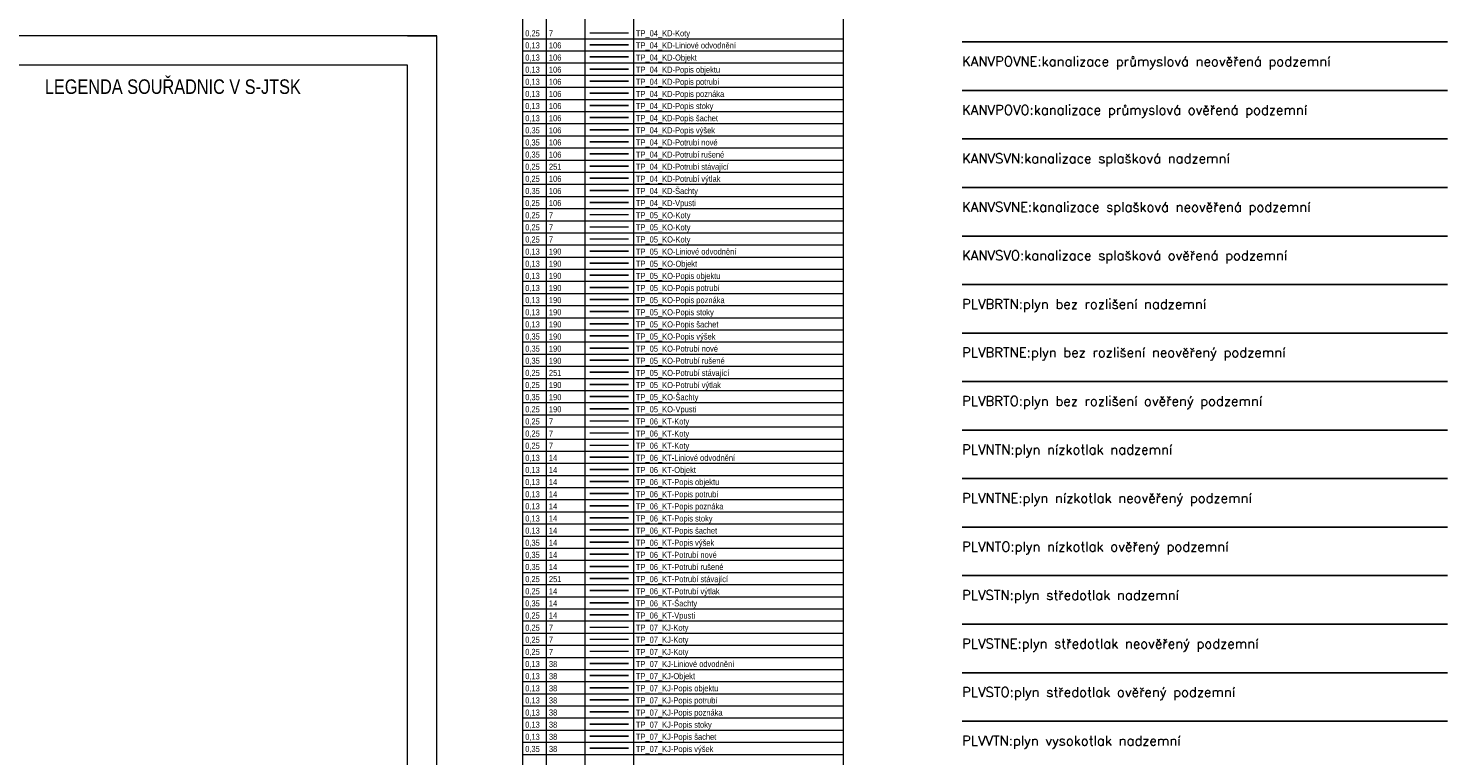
# Paper-space layout 'TP' of a CAD drawing. Header units: metres. Extents: x 616 to 1245, y -264 to 475.
# Tile 5 of 6: x 952 to 1245, y 144 to 294. Entities that reach past the tile are written whole.
import ezdxf

# ---------------------------------------------------------------- set-up
doc = ezdxf.new("R2010")
doc.units = ezdxf.units.M
doc.layers.get('Defpoints').update_dxf_attribs({"color": 6, "lineweight": 5})
for name, color, linetype, lineweight in [('TP_01_Rozpiska', 7, 'Continuous', 5), ('TP_01_Text', 7, 'Continuous', 5), ('TP_05_KO-Koty', 7, 'Continuous', 5), ('TP_06_KT-Koty', 7, 'Continuous', 5), ('TP_07_KJ-Koty', 7, 'Continuous', 5)]:
    doc.layers.add(name, color=color, linetype=linetype, lineweight=lineweight)
for name, color, linetype in [('TP_04_KD-Liniové odvodnění', 106, 'Continuous'), ('TP_04_KD-Objekt', 106, 'Continuous'), ('TP_04_KD-Popis objektu', 106, 'Continuous'), ('TP_04_KD-Popis potrubí', 106, 'Continuous'), ('TP_04_KD-Popis poznámka', 106, 'Continuous'), ('TP_04_KD-Popis stoky', 106, 'Continuous'), ('TP_04_KD-Popis výšek', 106, 'Continuous'), ('TP_04_KD-Popis šachet', 106, 'Continuous'), ('TP_04_KD-Potrubí nové', 106, 'KANVDVO'), ('TP_04_KD-Potrubí rušené', 106, 'KANVDVO'), ('TP_04_KD-Potrubí stavající', 251, 'KANVDVO'), ('TP_04_KD-Potrubí výtlak', 106, 'KANVKPO'), ('TP_04_KD-Vpusti', 106, 'Continuous'), ('TP_04_KD-Šachty', 106, 'Continuous'), ('TP_05_KO-Liniové odvodnění', 190, 'Continuous'), ('TP_05_KO-Objekt', 190, 'Continuous'), ('TP_05_KO-Popis objektu', 190, 'Continuous'), ('TP_05_KO-Popis potrubí', 190, 'Continuous'), ('TP_05_KO-Popis poznámka', 190, 'Continuous'), ('TP_05_KO-Popis stoky', 190, 'Continuous'), ('TP_05_KO-Popis výšek', 190, 'Continuous'), ('TP_05_KO-Popis šachet', 190, 'Continuous'), ('TP_05_KO-Potrubí nové', 190, 'KANVOSO'), ('TP_05_KO-Potrubí rušené', 190, 'KANVOSO'), ('TP_05_KO-Potrubí stavající', 251, 'KANVOSO'), ('TP_05_KO-Potrubí výtlak', 190, 'KANVKPO'), ('TP_05_KO-Vpusti', 190, 'Continuous'), ('TP_05_KO-Šachty', 190, 'Continuous'), ('TP_06_KT-Liniové odvodnění', 14, 'Continuous'), ('TP_06_KT-Objekt', 14, 'Continuous'), ('TP_06_KT-Popis objektu', 14, 'Continuous'), ('TP_06_KT-Popis potrubí', 14, 'Continuous'), ('TP_06_KT-Popis poznámka', 14, 'Continuous'), ('TP_06_KT-Popis stoky', 14, 'Continuous'), ('TP_06_KT-Popis výšek', 14, 'Continuous'), ('TP_06_KT-Popis šachet', 14, 'Continuous'), ('TP_06_KT-Potrubí nové', 14, 'KANVSVO'), ('TP_06_KT-Potrubí rušené', 14, 'KANVSVO'), ('TP_06_KT-Potrubí stavající', 251, 'KANVSVO'), ('TP_06_KT-Potrubí výtlak', 14, 'KANVKPO'), ('TP_06_KT-Vpusti', 14, 'Continuous'), ('TP_06_KT-Šachty', 14, 'Continuous'), ('TP_07_KJ-Liniové odvodnění', 38, 'Continuous'), ('TP_07_KJ-Popis objektu', 38, 'Continuous'), ('TP_07_KJ-Popis potrubí', 38, 'Continuous'), ('TP_07_KJ-Popis poznámka', 38, 'Continuous'), ('TP_07_KJ-Popis stoky', 38, 'Continuous'), ('TP_07_KJ-Popis výšek', 38, 'Continuous'), ('TP_07_KJ-Popis šachet', 38, 'Continuous'), ('TP_07_KT-Objekt', 38, 'Continuous')]:
    doc.layers.add(name, color=color, linetype=linetype)
doc.styles.add('arial', font='arial.ttf', dxfattribs={"width": 0.8, "height": 1})
doc.styles.add('ROMANS', font='romans.shx')
doc.linetypes.add('KANVDVO', pattern='A,7,-6.5,[8,civil.shx,S=1,R=0,X=0,Y=0],-6.5', length=20)
doc.linetypes.add('KANVKPO', pattern='A,7,-6.5,[12,civil.shx,S=1,R=0,X=0,Y=0],-6.5', length=20)
doc.linetypes.add('KANVOSO', pattern='A,7,-6.5,[11,civil.shx,S=1,R=0,X=0,Y=0],-6.5', length=20)
doc.linetypes.add('KANVPOVNE', pattern='A,2,-1,1,-1,2,-6.5,[10,civil.shx,S=1,R=0,X=0,Y=0],-6.5', length=20)
doc.linetypes.add('KANVPOVO', pattern='A,7,-6.5,[10,civil.shx,S=1,R=0,X=0,Y=0],-6.5', length=20)
doc.linetypes.add('KANVSVN', pattern='A,2,-2,2,-6.5,[9,civil.shx,S=1,R=0,X=0,Y=0],-6.5', length=19)
doc.linetypes.add('KANVSVNE', pattern='A,2,-1,1,-1,2,-6.5,[9,civil.shx,S=1,R=0,X=0,Y=0],-6.5', length=20)
doc.linetypes.add('KANVSVO', pattern='A,7,-6.5,[9,civil.shx,S=1,R=0,X=0,Y=0],-6.5', length=20)
doc.linetypes.add('PLVBRTN', pattern='A,2,-2,2,-6.5,[13,civil.shx,S=1,R=0,X=0,Y=0],-6.5', length=19)
doc.linetypes.add('PLVBRTNE', pattern='A,2,-1,1,-1,2,-6.5,[13,civil.shx,S=1,R=0,X=0,Y=0],-6.5', length=20)
doc.linetypes.add('PLVBRTO', pattern='A,7,-6.5,[13,civil.shx,S=1,R=0,X=0,Y=0],-6.5', length=20)
doc.linetypes.add('PLVNTN', pattern='A,2,-2,2,-6.5,[14,civil.shx,S=1,R=0,X=0,Y=0],-6.5', length=19)
doc.linetypes.add('PLVNTNE', pattern='A,2,-1,1,-1,2,-6.5,[14,civil.shx,S=1,R=0,X=0,Y=0],-6.5', length=20)
doc.linetypes.add('PLVNTO', pattern='A,7,-6.5,[14,civil.shx,S=1,R=0,X=0,Y=0],-6.5', length=20)
doc.linetypes.add('PLVSTN', pattern='A,2,-2,2,-6.5,[15,civil.shx,S=1,R=0,X=0,Y=0],-6.5', length=19)
doc.linetypes.add('PLVSTNE', pattern='A,2,-1,1,-1,2,-6.5,[15,civil.shx,S=1,R=0,X=0,Y=0],-6.5', length=20)
doc.linetypes.add('PLVSTO', pattern='A,7,-6.5,[15,civil.shx,S=1,R=0,X=0,Y=0],-6.5', length=20)
doc.linetypes.add('PLVVTN', pattern='A,2,-2,2,-6.5,[16,civil.shx,S=1,R=0,X=0,Y=0],-6.5', length=19)

# ---------------------------------------------------------------- blocks, each defined once
blk = doc.blocks.new('*U4')
for p, q in [((-210, 291), (-210, 297)), ((-204, 297), (-210, 297)), ((0, 297), (-210, 297)), ((-210, 297), (-210, 0)), ((-6, 297), (0, 297)), ((0, 0), (0, 297)), ((-6, 291), (-204, 291)), ((-204, 291), (-204, 6)), ((-6, 6), (-6, 291)), ((-210, 6), (-210, 0)), ((-204, 6), (-6, 6)), ((-210, 0), (0, 0))]:
    blk.add_line(p, q)

psp = doc.layouts.new('TP')

# ---------------------------------------------------------------- linework, layer by layer
at = {"linetype": 'KANVPOVNE'}
psp.add_line((1144.607, 291.281), (1244.607, 291.281), dxfattribs=at)
at = {"linetype": 'KANVPOVO'}
psp.add_line((1144.607, 281.281), (1244.607, 281.281), dxfattribs=at)
at = {"linetype": 'KANVSVN'}
psp.add_line((1144.607, 271.281), (1244.607, 271.281), dxfattribs=at)
at = {"linetype": 'KANVSVNE'}
psp.add_line((1144.607, 261.281), (1244.607, 261.281), dxfattribs=at)
at = {"linetype": 'KANVSVO'}
psp.add_line((1144.607, 251.281), (1244.607, 251.281), dxfattribs=at)
at = {"linetype": 'PLVBRTN'}
psp.add_line((1144.607, 241.281), (1244.607, 241.281), dxfattribs=at)
at = {"linetype": 'PLVBRTNE'}
psp.add_line((1144.607, 231.281), (1244.607, 231.281), dxfattribs=at)
at = {"linetype": 'PLVBRTO'}
psp.add_line((1144.607, 221.281), (1244.607, 221.281), dxfattribs=at)
at = {"linetype": 'PLVNTN'}
psp.add_line((1144.607, 211.281), (1244.607, 211.281), dxfattribs=at)
at = {"linetype": 'PLVNTNE'}
psp.add_line((1144.607, 201.281), (1244.607, 201.281), dxfattribs=at)
at = {"linetype": 'PLVNTO'}
psp.add_line((1144.607, 191.281), (1244.607, 191.281), dxfattribs=at)
at = {"linetype": 'PLVSTN'}
psp.add_line((1144.607, 181.281), (1244.607, 181.281), dxfattribs=at)
at = {"linetype": 'PLVSTNE'}
psp.add_line((1144.607, 171.281), (1244.607, 171.281), dxfattribs=at)
at = {"linetype": 'PLVSTO'}
psp.add_line((1144.607, 161.281), (1244.607, 161.281), dxfattribs=at)
at = {"linetype": 'PLVVTN'}
psp.add_line((1144.607, 151.281), (1244.607, 151.281), dxfattribs=at)
at = {"layer": 'Defpoints'}
for points in [[(1067.895, 293.194), (1075.895, 293.194)], [(1067.895, 253.194), (1075.895, 253.194)], [(1067.895, 250.694), (1075.895, 250.694)], [(1067.895, 210.694), (1075.895, 210.694)], [(1067.895, 208.194), (1075.895, 208.194)], [(1067.895, 168.194), (1075.895, 168.194)], [(1067.895, 165.694), (1075.895, 165.694)]]:
    psp.add_lwpolyline(points, dxfattribs=at)
at = {"layer": 'TP_01_Rozpiska'}
for p, q in [((1054.096, -40.556), (1054.096, 391.944)), ((1058.98, -40.556), (1058.98, 391.944))]:
    psp.add_line(p, q, dxfattribs=at)
for points in [[(1066.895, 391.944), (1066.895, -40.556)], [(1076.895, 391.944), (1076.895, -40.556)], [(1120.123, 391.944), (1120.123, -40.556)], [(1054.096, 291.944), (1120.123, 291.944)], [(1054.096, 289.444), (1120.123, 289.444)], [(1054.096, 286.944), (1120.123, 286.944)], [(1054.096, 284.444), (1120.123, 284.444)], [(1054.096, 281.944), (1120.123, 281.944)], [(1054.096, 279.444), (1120.123, 279.444)], [(1054.096, 276.944), (1120.123, 276.944)], [(1054.096, 274.444), (1120.123, 274.444)], [(1054.096, 271.944), (1120.123, 271.944)], [(1054.096, 269.444), (1120.123, 269.444)], [(1054.096, 266.944), (1120.123, 266.944)], [(1054.096, 264.444), (1120.123, 264.444)], [(1054.096, 261.944), (1120.123, 261.944)], [(1054.096, 259.444), (1120.123, 259.444)], [(1054.096, 256.944), (1120.123, 256.944)], [(1054.096, 254.444), (1120.123, 254.444)], [(1054.096, 251.944), (1120.123, 251.944)], [(1054.096, 249.444), (1120.123, 249.444)], [(1054.096, 246.944), (1120.123, 246.944)], [(1054.096, 244.444), (1120.123, 244.444)], [(1054.096, 241.944), (1120.123, 241.944)], [(1054.096, 239.444), (1120.123, 239.444)], [(1054.096, 236.944), (1120.123, 236.944)], [(1054.096, 234.444), (1120.123, 234.444)], [(1054.096, 231.944), (1120.123, 231.944)], [(1054.096, 229.444), (1120.123, 229.444)], [(1054.096, 226.944), (1120.123, 226.944)], [(1054.096, 224.444), (1120.123, 224.444)], [(1054.096, 221.944), (1120.123, 221.944)], [(1054.096, 219.444), (1120.123, 219.444)], [(1054.096, 216.944), (1120.123, 216.944)], [(1054.096, 214.444), (1120.123, 214.444)], [(1054.096, 211.944), (1120.123, 211.944)], [(1054.096, 209.444), (1120.123, 209.444)], [(1054.096, 206.944), (1120.123, 206.944)], [(1054.096, 204.444), (1120.123, 204.444)], [(1054.096, 201.944), (1120.123, 201.944)], [(1054.096, 199.444), (1120.123, 199.444)], [(1054.096, 196.944), (1120.123, 196.944)], [(1054.096, 194.444), (1120.123, 194.444)], [(1054.096, 191.944), (1120.123, 191.944)], [(1054.096, 189.444), (1120.123, 189.444)], [(1054.096, 186.944), (1120.123, 186.944)], [(1054.096, 184.444), (1120.123, 184.444)], [(1054.096, 181.944), (1120.123, 181.944)], [(1054.096, 179.444), (1120.123, 179.444)], [(1054.096, 176.944), (1120.123, 176.944)], [(1054.096, 174.444), (1120.123, 174.444)], [(1054.096, 171.944), (1120.123, 171.944)], [(1054.096, 169.444), (1120.123, 169.444)], [(1054.096, 166.944), (1120.123, 166.944)], [(1054.096, 164.444), (1120.123, 164.444)], [(1054.096, 161.944), (1120.123, 161.944)], [(1054.096, 159.444), (1120.123, 159.444)], [(1054.096, 156.944), (1120.123, 156.944)], [(1054.096, 154.444), (1120.123, 154.444)], [(1054.096, 151.944), (1120.123, 151.944)], [(1054.096, 149.444), (1120.123, 149.444)], [(1054.096, 146.944), (1120.123, 146.944)], [(1054.096, 144.444), (1120.123, 144.444)]]:
    psp.add_lwpolyline(points, dxfattribs=at)
at = {"layer": 'TP_04_KD-Liniové odvodnění'}
psp.add_lwpolyline([(1067.895, 290.694), (1075.895, 290.694)], dxfattribs=at)
at = {"layer": 'TP_04_KD-Objekt'}
psp.add_lwpolyline([(1067.895, 288.194), (1075.895, 288.194)], dxfattribs=at)
at = {"layer": 'TP_04_KD-Popis objektu'}
psp.add_lwpolyline([(1067.895, 285.694), (1075.895, 285.694)], dxfattribs=at)
at = {"layer": 'TP_04_KD-Popis potrubí'}
psp.add_lwpolyline([(1067.895, 283.194), (1075.895, 283.194)], dxfattribs=at)
at = {"layer": 'TP_04_KD-Popis poznámka'}
psp.add_lwpolyline([(1067.895, 280.694), (1075.895, 280.694)], dxfattribs=at)
at = {"layer": 'TP_04_KD-Popis stoky'}
psp.add_lwpolyline([(1067.895, 278.194), (1075.895, 278.194)], dxfattribs=at)
at = {"layer": 'TP_04_KD-Popis výšek'}
psp.add_lwpolyline([(1067.895, 273.194), (1075.895, 273.194)], dxfattribs=at)
at = {"layer": 'TP_04_KD-Popis šachet'}
psp.add_lwpolyline([(1067.895, 275.694), (1075.895, 275.694)], dxfattribs=at)
at = {"layer": 'TP_04_KD-Potrubí nové'}
psp.add_lwpolyline([(1067.895, 270.694), (1075.895, 270.694)], dxfattribs=at)
at = {"layer": 'TP_04_KD-Potrubí rušené'}
psp.add_lwpolyline([(1067.895, 268.194), (1075.895, 268.194)], dxfattribs=at)
at = {"layer": 'TP_04_KD-Potrubí stavající'}
psp.add_lwpolyline([(1067.895, 265.694), (1075.895, 265.694)], dxfattribs=at)
at = {"layer": 'TP_04_KD-Potrubí výtlak'}
psp.add_lwpolyline([(1067.895, 263.194), (1075.895, 263.194)], dxfattribs=at)
at = {"layer": 'TP_04_KD-Vpusti'}
psp.add_lwpolyline([(1067.895, 258.194), (1075.895, 258.194)], dxfattribs=at)
at = {"layer": 'TP_04_KD-Šachty'}
psp.add_lwpolyline([(1067.895, 260.694), (1075.895, 260.694)], dxfattribs=at)
at = {"layer": 'TP_05_KO-Koty'}
psp.add_lwpolyline([(1067.895, 255.694), (1075.895, 255.694)], dxfattribs=at)
at = {"layer": 'TP_05_KO-Liniové odvodnění'}
psp.add_lwpolyline([(1067.895, 248.194), (1075.895, 248.194)], dxfattribs=at)
at = {"layer": 'TP_05_KO-Objekt'}
psp.add_lwpolyline([(1067.895, 245.694), (1075.895, 245.694)], dxfattribs=at)
at = {"layer": 'TP_05_KO-Popis objektu'}
psp.add_lwpolyline([(1067.895, 243.194), (1075.895, 243.194)], dxfattribs=at)
at = {"layer": 'TP_05_KO-Popis potrubí'}
psp.add_lwpolyline([(1067.895, 240.694), (1075.895, 240.694)], dxfattribs=at)
at = {"layer": 'TP_05_KO-Popis poznámka'}
psp.add_lwpolyline([(1067.895, 238.194), (1075.895, 238.194)], dxfattribs=at)
at = {"layer": 'TP_05_KO-Popis stoky'}
psp.add_lwpolyline([(1067.895, 235.694), (1075.895, 235.694)], dxfattribs=at)
at = {"layer": 'TP_05_KO-Popis výšek'}
psp.add_lwpolyline([(1067.895, 230.694), (1075.895, 230.694)], dxfattribs=at)
at = {"layer": 'TP_05_KO-Popis šachet'}
psp.add_lwpolyline([(1067.895, 233.194), (1075.895, 233.194)], dxfattribs=at)
at = {"layer": 'TP_05_KO-Potrubí nové'}
psp.add_lwpolyline([(1067.895, 228.194), (1075.895, 228.194)], dxfattribs=at)
at = {"layer": 'TP_05_KO-Potrubí rušené'}
psp.add_lwpolyline([(1067.895, 225.694), (1075.895, 225.694)], dxfattribs=at)
at = {"layer": 'TP_05_KO-Potrubí stavající'}
psp.add_lwpolyline([(1067.895, 223.194), (1075.895, 223.194)], dxfattribs=at)
at = {"layer": 'TP_05_KO-Potrubí výtlak'}
psp.add_lwpolyline([(1067.895, 220.694), (1075.895, 220.694)], dxfattribs=at)
at = {"layer": 'TP_05_KO-Vpusti'}
psp.add_lwpolyline([(1067.895, 215.694), (1075.895, 215.694)], dxfattribs=at)
at = {"layer": 'TP_05_KO-Šachty'}
psp.add_lwpolyline([(1067.895, 218.194), (1075.895, 218.194)], dxfattribs=at)
at = {"layer": 'TP_06_KT-Koty'}
psp.add_lwpolyline([(1067.895, 213.194), (1075.895, 213.194)], dxfattribs=at)
at = {"layer": 'TP_06_KT-Liniové odvodnění'}
psp.add_lwpolyline([(1067.895, 205.694), (1075.895, 205.694)], dxfattribs=at)
at = {"layer": 'TP_06_KT-Objekt'}
psp.add_lwpolyline([(1067.895, 203.194), (1075.895, 203.194)], dxfattribs=at)
at = {"layer": 'TP_06_KT-Popis objektu'}
psp.add_lwpolyline([(1067.895, 200.694), (1075.895, 200.694)], dxfattribs=at)
at = {"layer": 'TP_06_KT-Popis potrubí'}
psp.add_lwpolyline([(1067.895, 198.194), (1075.895, 198.194)], dxfattribs=at)
at = {"layer": 'TP_06_KT-Popis poznámka'}
psp.add_lwpolyline([(1067.895, 195.694), (1075.895, 195.694)], dxfattribs=at)
at = {"layer": 'TP_06_KT-Popis stoky'}
psp.add_lwpolyline([(1067.895, 193.194), (1075.895, 193.194)], dxfattribs=at)
at = {"layer": 'TP_06_KT-Popis výšek'}
psp.add_lwpolyline([(1067.895, 188.194), (1075.895, 188.194)], dxfattribs=at)
at = {"layer": 'TP_06_KT-Popis šachet'}
psp.add_lwpolyline([(1067.895, 190.694), (1075.895, 190.694)], dxfattribs=at)
at = {"layer": 'TP_06_KT-Potrubí nové'}
psp.add_lwpolyline([(1067.895, 185.694), (1075.895, 185.694)], dxfattribs=at)
at = {"layer": 'TP_06_KT-Potrubí rušené'}
psp.add_lwpolyline([(1067.895, 183.194), (1075.895, 183.194)], dxfattribs=at)
at = {"layer": 'TP_06_KT-Potrubí stavající'}
psp.add_lwpolyline([(1067.895, 180.694), (1075.895, 180.694)], dxfattribs=at)
at = {"layer": 'TP_06_KT-Potrubí výtlak'}
psp.add_lwpolyline([(1067.895, 178.194), (1075.895, 178.194)], dxfattribs=at)
at = {"layer": 'TP_06_KT-Vpusti'}
psp.add_lwpolyline([(1067.895, 173.194), (1075.895, 173.194)], dxfattribs=at)
at = {"layer": 'TP_06_KT-Šachty'}
psp.add_lwpolyline([(1067.895, 175.694), (1075.895, 175.694)], dxfattribs=at)
at = {"layer": 'TP_07_KJ-Koty'}
psp.add_lwpolyline([(1067.895, 170.694), (1075.895, 170.694)], dxfattribs=at)
at = {"layer": 'TP_07_KJ-Liniové odvodnění'}
psp.add_lwpolyline([(1067.895, 163.194), (1075.895, 163.194)], dxfattribs=at)
at = {"layer": 'TP_07_KJ-Popis objektu'}
psp.add_lwpolyline([(1067.895, 158.194), (1075.895, 158.194)], dxfattribs=at)
at = {"layer": 'TP_07_KJ-Popis potrubí'}
psp.add_lwpolyline([(1067.895, 155.694), (1075.895, 155.694)], dxfattribs=at)
at = {"layer": 'TP_07_KJ-Popis poznámka'}
psp.add_lwpolyline([(1067.895, 153.194), (1075.895, 153.194)], dxfattribs=at)
at = {"layer": 'TP_07_KJ-Popis stoky'}
psp.add_lwpolyline([(1067.895, 150.694), (1075.895, 150.694)], dxfattribs=at)
at = {"layer": 'TP_07_KJ-Popis výšek'}
psp.add_lwpolyline([(1067.895, 145.694), (1075.895, 145.694)], dxfattribs=at)
at = {"layer": 'TP_07_KJ-Popis šachet'}
psp.add_lwpolyline([(1067.895, 148.194), (1075.895, 148.194)], dxfattribs=at)
at = {"layer": 'TP_07_KT-Objekt'}
psp.add_lwpolyline([(1067.895, 160.694), (1075.895, 160.694)], dxfattribs=at)

# ---------------------------------------------------------------- block references
at = {"layer": 'TP_01_Rozpiska'}
psp.add_blockref('*U4', (1036.381, -4.471), dxfattribs=at)

# ---------------------------------------------------------------- texts
at = {"style": 'arial', "width": 0.85}
for s, p in [('0,13', (1054.596, 289.944)), ('106', (1059.48, 289.944)), ('0,13', (1054.596, 287.444)), ('106', (1059.48, 287.444)), ('0,13', (1054.596, 284.944)), ('0,13', (1054.596, 282.444)), ('106', (1059.48, 284.944)), ('106', (1059.48, 282.444)), ('0,13', (1054.596, 279.944)), ('106', (1059.48, 279.944)), ('0,13', (1054.596, 277.444)), ('106', (1059.48, 277.444)), ('0,13', (1054.596, 274.944)), ('106', (1059.48, 274.944)), ('0,35', (1054.596, 272.444)), ('106', (1059.48, 272.444)), ('0,35', (1054.596, 269.944)), ('106', (1059.48, 269.944)), ('0,35', (1054.596, 267.444)), ('0,25', (1054.596, 264.944)), ('251', (1059.48, 264.944)), ('106', (1059.48, 267.444)), ('0,25', (1054.596, 262.444)), ('106', (1059.48, 262.444)), ('0,35', (1054.596, 259.944)), ('106', (1059.48, 259.944)), ('0,25', (1054.596, 257.444)), ('106', (1059.48, 257.444)), ('0,25', (1054.596, 254.944)), ('7', (1059.48, 254.944)), ('0,13', (1054.596, 247.444)), ('190', (1059.48, 247.444)), ('0,13', (1054.596, 244.944)), ('190', (1059.48, 244.944)), ('0,13', (1054.596, 242.444)), ('190', (1059.48, 242.444)), ('0,13', (1054.596, 239.944)), ('190', (1059.48, 239.944)), ('0,13', (1054.596, 237.444)), ('190', (1059.48, 237.444)), ('0,13', (1054.596, 234.944)), ('190', (1059.48, 234.944)), ('0,13', (1054.596, 232.444)), ('0,35', (1054.596, 229.944)), ('190', (1059.48, 232.444)), ('190', (1059.48, 229.944)), ('0,35', (1054.596, 227.444)), ('190', (1059.48, 227.444)), ('0,35', (1054.596, 224.944)), ('190', (1059.48, 224.944)), ('0,25', (1054.596, 222.444)), ('251', (1059.48, 222.444)), ('0,25', (1054.596, 219.944)), ('190', (1059.48, 219.944)), ('0,35', (1054.596, 217.444)), ('190', (1059.48, 217.444)), ('0,25', (1054.596, 214.944)), ('0,25', (1054.596, 212.444)), ('7', (1059.48, 212.444)), ('190', (1059.48, 214.944)), ('0,13', (1054.596, 204.944)), ('14', (1059.48, 204.944)), ('0,13', (1054.596, 202.444)), ('14', (1059.48, 202.444)), ('0,13', (1054.596, 199.944)), ('14', (1059.48, 199.944)), ('0,13', (1054.596, 197.444)), ('0,13', (1054.596, 194.944)), ('14', (1059.48, 197.444)), ('14', (1059.48, 194.944)), ('0,13', (1054.596, 192.444)), ('14', (1059.48, 192.444)), ('0,13', (1054.596, 189.944)), ('14', (1059.48, 189.944)), ('0,35', (1054.596, 187.444)), ('14', (1059.48, 187.444)), ('0,35', (1054.596, 184.944)), ('14', (1059.48, 184.944)), ('0,35', (1054.596, 182.444)), ('14', (1059.48, 182.444)), ('0,25', (1054.596, 179.944)), ('0,25', (1054.596, 177.444)), ('251', (1059.48, 179.944)), ('14', (1059.48, 177.444)), ('0,35', (1054.596, 174.944)), ('14', (1059.48, 174.944)), ('0,25', (1054.596, 172.444)), ('14', (1059.48, 172.444)), ('0,25', (1054.596, 169.944)), ('7', (1059.48, 169.944)), ('0,13', (1054.596, 162.444)), ('0,13', (1054.596, 159.944)), ('38', (1059.48, 162.444)), ('38', (1059.48, 159.944)), ('0,13', (1054.596, 157.444)), ('38', (1059.48, 157.444)), ('0,13', (1054.596, 154.944)), ('38', (1059.48, 154.944)), ('0,13', (1054.596, 152.444)), ('38', (1059.48, 152.444)), ('0,13', (1054.596, 149.944)), ('38', (1059.48, 149.944)), ('0,13', (1054.596, 147.444)), ('0,35', (1054.596, 144.944)), ('38', (1059.48, 147.444)), ('38', (1059.48, 144.944))]:
    psp.add_text(s, height=1.25, dxfattribs=at).set_placement(p)
at = {"color": 5, "linetype": 'KANVPOVNE', "style": 'ROMANS'}
psp.add_text('KANVPOVNE:kanalizace průmyslová neověřená podzemní', height=2, dxfattribs=at).set_placement((1144.607, 286.281))
at = {"color": 5, "linetype": 'KANVPOVO', "style": 'ROMANS'}
psp.add_text('KANVPOVO:kanalizace průmyslová ověřená podzemní', height=2, dxfattribs=at).set_placement((1144.607, 276.281))
at = {"color": 5, "linetype": 'KANVSVN', "style": 'ROMANS'}
psp.add_text('KANVSVN:kanalizace splašková nadzemní', height=2, dxfattribs=at).set_placement((1144.607, 266.281))
at = {"color": 5, "linetype": 'KANVSVNE', "style": 'ROMANS'}
psp.add_text('KANVSVNE:kanalizace splašková neověřená podzemní', height=2, dxfattribs=at).set_placement((1144.607, 256.281))
at = {"color": 5, "linetype": 'KANVSVO', "style": 'ROMANS'}
psp.add_text('KANVSVO:kanalizace splašková ověřená podzemní', height=2, dxfattribs=at).set_placement((1144.607, 246.281))
at = {"color": 5, "linetype": 'PLVBRTN', "style": 'ROMANS'}
psp.add_text('PLVBRTN:plyn bez rozlišení nadzemní', height=2, dxfattribs=at).set_placement((1144.607, 236.281))
at = {"color": 5, "linetype": 'PLVBRTNE', "style": 'ROMANS'}
psp.add_text('PLVBRTNE:plyn bez rozlišení neověřený podzemní', height=2, dxfattribs=at).set_placement((1144.607, 226.281))
at = {"color": 5, "linetype": 'PLVBRTO', "style": 'ROMANS'}
psp.add_text('PLVBRTO:plyn bez rozlišení ověřený podzemní', height=2, dxfattribs=at).set_placement((1144.607, 216.281))
at = {"color": 5, "linetype": 'PLVNTN', "style": 'ROMANS'}
psp.add_text('PLVNTN:plyn nízkotlak nadzemní', height=2, dxfattribs=at).set_placement((1144.607, 206.281))
at = {"color": 5, "linetype": 'PLVNTNE', "style": 'ROMANS'}
psp.add_text('PLVNTNE:plyn nízkotlak neověřený podzemní', height=2, dxfattribs=at).set_placement((1144.607, 196.281))
at = {"color": 5, "linetype": 'PLVNTO', "style": 'ROMANS'}
psp.add_text('PLVNTO:plyn nízkotlak ověřený podzemní', height=2, dxfattribs=at).set_placement((1144.607, 186.281))
at = {"color": 5, "linetype": 'PLVSTN', "style": 'ROMANS'}
psp.add_text('PLVSTN:plyn středotlak nadzemní', height=2, dxfattribs=at).set_placement((1144.607, 176.281))
at = {"color": 5, "linetype": 'PLVSTNE', "style": 'ROMANS'}
psp.add_text('PLVSTNE:plyn středotlak neověřený podzemní', height=2, dxfattribs=at).set_placement((1144.607, 166.281))
at = {"color": 5, "linetype": 'PLVSTO', "style": 'ROMANS'}
psp.add_text('PLVSTO:plyn středotlak ověřený podzemní', height=2, dxfattribs=at).set_placement((1144.607, 156.281))
at = {"color": 5, "linetype": 'PLVVTN', "style": 'ROMANS'}
psp.add_text('PLVVTN:plyn vysokotlak nadzemní', height=2, dxfattribs=at).set_placement((1144.607, 146.281))
at = {"layer": 'Defpoints', "style": 'arial', "width": 0.85}
for s, p in [('0,25', (1054.596, 292.444)), ('7', (1059.48, 292.444)), ('TP_04_KD-Koty', (1077.395, 292.444)), ('0,25', (1054.596, 252.444)), ('7', (1059.48, 252.444)), ('TP_05_KO-Koty', (1077.395, 252.444)), ('0,25', (1054.596, 249.944)), ('7', (1059.48, 249.944)), ('TP_05_KO-Koty', (1077.395, 249.944)), ('0,25', (1054.596, 209.944)), ('7', (1059.48, 209.944)), ('TP_06_KT-Koty', (1077.395, 209.944)), ('0,25', (1054.596, 207.444)), ('7', (1059.48, 207.444)), ('TP_06_KT-Koty', (1077.395, 207.444)), ('0,25', (1054.596, 167.444)), ('7', (1059.48, 167.444)), ('TP_07_KJ-Koty', (1077.395, 167.444)), ('0,25', (1054.596, 164.944)), ('7', (1059.48, 164.944)), ('TP_07_KJ-Koty', (1077.395, 164.944))]:
    psp.add_text(s, height=1.25, dxfattribs=at).set_placement(p)
at = {"layer": 'TP_01_Text', "insert": (955.65, 280.529), "char_height": 3, "width": 67.26648, "attachment_point": 7, "style": 'arial'}
psp.add_mtext('\\A1;{\\fArial|b0|i0|c238|p38;LEGENDA SOUŘADNIC V S-JTSK}', dxfattribs=at)
at = {"layer": 'TP_04_KD-Liniové odvodnění', "style": 'arial', "width": 0.85}
psp.add_text('TP_04_KD-Liniové odvodnění', height=1.25, dxfattribs=at).set_placement((1077.395, 289.944))
at = {"layer": 'TP_04_KD-Objekt', "style": 'arial', "width": 0.85}
psp.add_text('TP_04_KD-Objekt', height=1.25, dxfattribs=at).set_placement((1077.395, 287.444))
at = {"layer": 'TP_04_KD-Popis objektu', "style": 'arial', "width": 0.85}
psp.add_text('TP_04_KD-Popis objektu', height=1.25, dxfattribs=at).set_placement((1077.395, 284.944))
at = {"layer": 'TP_04_KD-Popis potrubí', "style": 'arial', "width": 0.85}
psp.add_text('TP_04_KD-Popis potrubí', height=1.25, dxfattribs=at).set_placement((1077.395, 282.444))
at = {"layer": 'TP_04_KD-Popis poznámka', "style": 'arial', "width": 0.85}
psp.add_text('TP_04_KD-Popis poznáka', height=1.25, dxfattribs=at).set_placement((1077.395, 279.944))
at = {"layer": 'TP_04_KD-Popis stoky', "style": 'arial', "width": 0.85}
psp.add_text('TP_04_KD-Popis stoky', height=1.25, dxfattribs=at).set_placement((1077.395, 277.444))
at = {"layer": 'TP_04_KD-Popis výšek', "style": 'arial', "width": 0.85}
psp.add_text('TP_04_KD-Popis výšek', height=1.25, dxfattribs=at).set_placement((1077.395, 272.444))
at = {"layer": 'TP_04_KD-Popis šachet', "style": 'arial', "width": 0.85}
psp.add_text('TP_04_KD-Popis šachet', height=1.25, dxfattribs=at).set_placement((1077.395, 274.944))
at = {"layer": 'TP_04_KD-Potrubí nové', "style": 'arial', "width": 0.85}
psp.add_text('TP_04_KD-Potrubí nové', height=1.25, dxfattribs=at).set_placement((1077.395, 269.944))
at = {"layer": 'TP_04_KD-Potrubí rušené', "style": 'arial', "width": 0.85}
psp.add_text('TP_04_KD-Potrubí rušené', height=1.25, dxfattribs=at).set_placement((1077.395, 267.444))
at = {"layer": 'TP_04_KD-Potrubí stavající', "style": 'arial', "width": 0.85}
psp.add_text('TP_04_KD-Potrubí stávající', height=1.25, dxfattribs=at).set_placement((1077.395, 264.944))
at = {"layer": 'TP_04_KD-Potrubí výtlak', "style": 'arial', "width": 0.85}
psp.add_text('TP_04_KD-Potrubí výtlak', height=1.25, dxfattribs=at).set_placement((1077.395, 262.444))
at = {"layer": 'TP_04_KD-Vpusti', "style": 'arial', "width": 0.85}
psp.add_text('TP_04_KD-Vpusti', height=1.25, dxfattribs=at).set_placement((1077.395, 257.444))
at = {"layer": 'TP_04_KD-Šachty', "style": 'arial', "width": 0.85}
psp.add_text('TP_04_KD-Šachty', height=1.25, dxfattribs=at).set_placement((1077.395, 259.944))
at = {"layer": 'TP_05_KO-Koty', "style": 'arial', "width": 0.85}
psp.add_text('TP_05_KO-Koty', height=1.25, dxfattribs=at).set_placement((1077.395, 254.944))
at = {"layer": 'TP_05_KO-Liniové odvodnění', "style": 'arial', "width": 0.85}
psp.add_text('TP_05_KO-Liniové odvodnění', height=1.25, dxfattribs=at).set_placement((1077.395, 247.444))
at = {"layer": 'TP_05_KO-Objekt', "style": 'arial', "width": 0.85}
psp.add_text('TP_05_KO-Objekt', height=1.25, dxfattribs=at).set_placement((1077.395, 244.944))
at = {"layer": 'TP_05_KO-Popis objektu', "style": 'arial', "width": 0.85}
psp.add_text('TP_05_KO-Popis objektu', height=1.25, dxfattribs=at).set_placement((1077.395, 242.444))
at = {"layer": 'TP_05_KO-Popis potrubí', "style": 'arial', "width": 0.85}
psp.add_text('TP_05_KO-Popis potrubí', height=1.25, dxfattribs=at).set_placement((1077.395, 239.944))
at = {"layer": 'TP_05_KO-Popis poznámka', "style": 'arial', "width": 0.85}
psp.add_text('TP_05_KO-Popis poznáka', height=1.25, dxfattribs=at).set_placement((1077.395, 237.444))
at = {"layer": 'TP_05_KO-Popis stoky', "style": 'arial', "width": 0.85}
psp.add_text('TP_05_KO-Popis stoky', height=1.25, dxfattribs=at).set_placement((1077.395, 234.944))
at = {"layer": 'TP_05_KO-Popis výšek', "style": 'arial', "width": 0.85}
psp.add_text('TP_05_KO-Popis výšek', height=1.25, dxfattribs=at).set_placement((1077.395, 229.944))
at = {"layer": 'TP_05_KO-Popis šachet', "style": 'arial', "width": 0.85}
psp.add_text('TP_05_KO-Popis šachet', height=1.25, dxfattribs=at).set_placement((1077.395, 232.444))
at = {"layer": 'TP_05_KO-Potrubí nové', "style": 'arial', "width": 0.85}
psp.add_text('TP_05_KO-Potrubí nové', height=1.25, dxfattribs=at).set_placement((1077.395, 227.444))
at = {"layer": 'TP_05_KO-Potrubí rušené', "style": 'arial', "width": 0.85}
psp.add_text('TP_05_KO-Potrubí rušené', height=1.25, dxfattribs=at).set_placement((1077.395, 224.944))
at = {"layer": 'TP_05_KO-Potrubí stavající', "style": 'arial', "width": 0.85}
psp.add_text('TP_05_KO-Potrubí stávající', height=1.25, dxfattribs=at).set_placement((1077.395, 222.444))
at = {"layer": 'TP_05_KO-Potrubí výtlak', "style": 'arial', "width": 0.85}
psp.add_text('TP_05_KO-Potrubí výtlak', height=1.25, dxfattribs=at).set_placement((1077.395, 219.944))
at = {"layer": 'TP_05_KO-Vpusti', "style": 'arial', "width": 0.85}
psp.add_text('TP_05_KO-Vpusti', height=1.25, dxfattribs=at).set_placement((1077.395, 214.944))
at = {"layer": 'TP_05_KO-Šachty', "style": 'arial', "width": 0.85}
psp.add_text('TP_05_KO-Šachty', height=1.25, dxfattribs=at).set_placement((1077.395, 217.444))
at = {"layer": 'TP_06_KT-Koty', "style": 'arial', "width": 0.85}
psp.add_text('TP_06_KT-Koty', height=1.25, dxfattribs=at).set_placement((1077.395, 212.444))
at = {"layer": 'TP_06_KT-Liniové odvodnění', "style": 'arial', "width": 0.85}
psp.add_text('TP_06_KT-Liniové odvodnění', height=1.25, dxfattribs=at).set_placement((1077.395, 204.944))
at = {"layer": 'TP_06_KT-Objekt', "style": 'arial', "width": 0.85}
psp.add_text('TP_06_KT-Objekt', height=1.25, dxfattribs=at).set_placement((1077.395, 202.444))
at = {"layer": 'TP_06_KT-Popis objektu', "style": 'arial', "width": 0.85}
psp.add_text('TP_06_KT-Popis objektu', height=1.25, dxfattribs=at).set_placement((1077.395, 199.944))
at = {"layer": 'TP_06_KT-Popis potrubí', "style": 'arial', "width": 0.85}
psp.add_text('TP_06_KT-Popis potrubí', height=1.25, dxfattribs=at).set_placement((1077.395, 197.444))
at = {"layer": 'TP_06_KT-Popis poznámka', "style": 'arial', "width": 0.85}
psp.add_text('TP_06_KT-Popis poznáka', height=1.25, dxfattribs=at).set_placement((1077.395, 194.944))
at = {"layer": 'TP_06_KT-Popis stoky', "style": 'arial', "width": 0.85}
psp.add_text('TP_06_KT-Popis stoky', height=1.25, dxfattribs=at).set_placement((1077.395, 192.444))
at = {"layer": 'TP_06_KT-Popis výšek', "style": 'arial', "width": 0.85}
psp.add_text('TP_06_KT-Popis výšek', height=1.25, dxfattribs=at).set_placement((1077.395, 187.444))
at = {"layer": 'TP_06_KT-Popis šachet', "style": 'arial', "width": 0.85}
psp.add_text('TP_06_KT-Popis šachet', height=1.25, dxfattribs=at).set_placement((1077.395, 189.944))
at = {"layer": 'TP_06_KT-Potrubí nové', "style": 'arial', "width": 0.85}
psp.add_text('TP_06_KT-Potrubí nové', height=1.25, dxfattribs=at).set_placement((1077.395, 184.944))
at = {"layer": 'TP_06_KT-Potrubí rušené', "style": 'arial', "width": 0.85}
psp.add_text('TP_06_KT-Potrubí rušené', height=1.25, dxfattribs=at).set_placement((1077.395, 182.444))
at = {"layer": 'TP_06_KT-Potrubí stavající', "style": 'arial', "width": 0.85}
psp.add_text('TP_06_KT-Potrubí stávající', height=1.25, dxfattribs=at).set_placement((1077.395, 179.944))
at = {"layer": 'TP_06_KT-Potrubí výtlak', "style": 'arial', "width": 0.85}
psp.add_text('TP_06_KT-Potrubí výtlak', height=1.25, dxfattribs=at).set_placement((1077.395, 177.444))
at = {"layer": 'TP_06_KT-Vpusti', "style": 'arial', "width": 0.85}
psp.add_text('TP_06_KT-Vpusti', height=1.25, dxfattribs=at).set_placement((1077.395, 172.444))
at = {"layer": 'TP_06_KT-Šachty', "style": 'arial', "width": 0.85}
psp.add_text('TP_06_KT-Šachty', height=1.25, dxfattribs=at).set_placement((1077.395, 174.944))
at = {"layer": 'TP_07_KJ-Koty', "style": 'arial', "width": 0.85}
psp.add_text('TP_07_KJ-Koty', height=1.25, dxfattribs=at).set_placement((1077.395, 169.944))
at = {"layer": 'TP_07_KJ-Liniové odvodnění', "style": 'arial', "width": 0.85}
psp.add_text('TP_07_KJ-Liniové odvodnění', height=1.25, dxfattribs=at).set_placement((1077.395, 162.444))
at = {"layer": 'TP_07_KJ-Popis objektu', "style": 'arial', "width": 0.85}
psp.add_text('TP_07_KJ-Popis objektu', height=1.25, dxfattribs=at).set_placement((1077.395, 157.444))
at = {"layer": 'TP_07_KJ-Popis potrubí', "style": 'arial', "width": 0.85}
psp.add_text('TP_07_KJ-Popis potrubí', height=1.25, dxfattribs=at).set_placement((1077.395, 154.944))
at = {"layer": 'TP_07_KJ-Popis poznámka', "style": 'arial', "width": 0.85}
psp.add_text('TP_07_KJ-Popis poznáka', height=1.25, dxfattribs=at).set_placement((1077.395, 152.444))
at = {"layer": 'TP_07_KJ-Popis stoky', "style": 'arial', "width": 0.85}
psp.add_text('TP_07_KJ-Popis stoky', height=1.25, dxfattribs=at).set_placement((1077.395, 149.944))
at = {"layer": 'TP_07_KJ-Popis výšek', "style": 'arial', "width": 0.85}
psp.add_text('TP_07_KJ-Popis výšek', height=1.25, dxfattribs=at).set_placement((1077.395, 144.944))
at = {"layer": 'TP_07_KJ-Popis šachet', "style": 'arial', "width": 0.85}
psp.add_text('TP_07_KJ-Popis šachet', height=1.25, dxfattribs=at).set_placement((1077.395, 147.444))
at = {"layer": 'TP_07_KT-Objekt', "style": 'arial', "width": 0.85}
psp.add_text('TP_07_KJ-Objekt', height=1.25, dxfattribs=at).set_placement((1077.395, 159.944))

doc.saveas('drawing.dxf')
